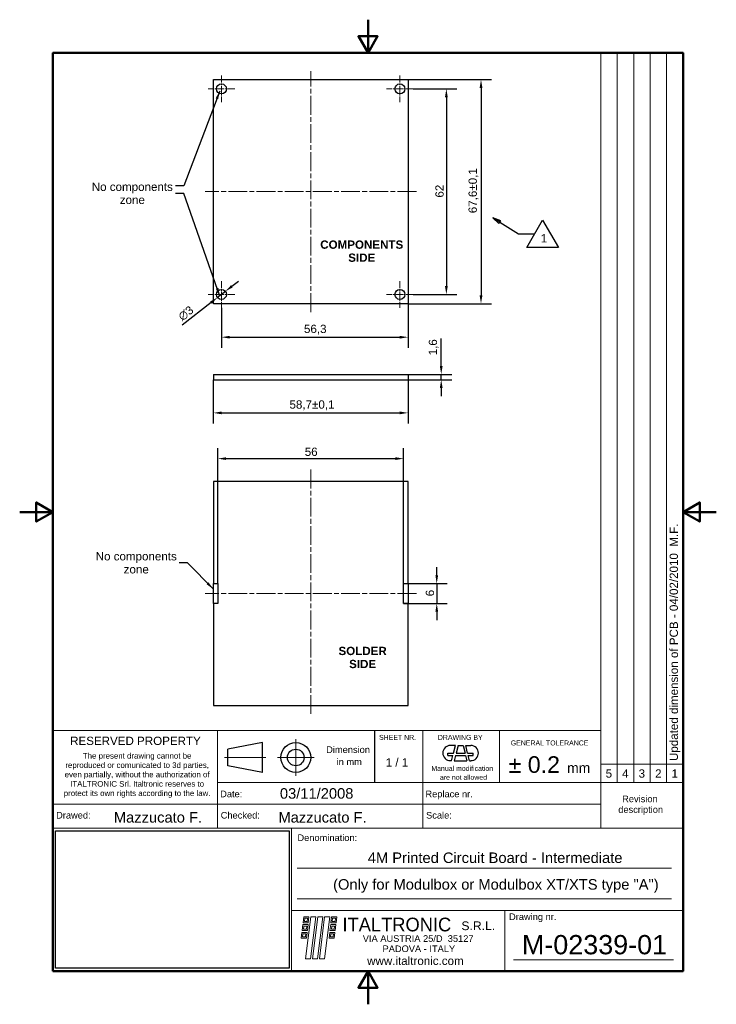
# Model space of a CAD drawing. Header units: millimetres. Extents: x 0 to 210, y 0 to 297.
import ezdxf
from ezdxf.enums import TextEntityAlignment as Align

# ---------------------------------------------------------------- set-up
doc = ezdxf.new("R2010")
doc.units = ezdxf.units.MM
doc.linetypes.add('CENTER', pattern=[50.8, 31.75, -6.35, 6.35, -6.35])
doc.linetypes.add('CHAIN', pattern=[0.3543, 0.2362, -0.0295, 0.0591, -0.0295])
doc.layers.get('0').update_dxf_attribs({"lineweight": 25})
for name, color, linetype, lineweight in [('AM_0', 7, 'Continuous', 30), ('AM_7', 4, 'CENTER', 15), ('Bordo_0', 7, 'Continuous', 50), ('Centro(ISO)', 137, 'Continuous', 18), ("Linea d'asse(ISO)", 137, 'Continuous', 18), ('Quote(ISO)', 7, 'Continuous', 25), ('Simboli(ISO)', 7, 'Continuous', 25), ('Spigoli visibili(ISO)', 176, 'Continuous', 25)]:
    doc.layers.add(name, color=color, linetype=linetype, lineweight=lineweight)
doc.styles.add('Corrente-ISO', font='ARIAL.TTF')
doc.styles.add('Gruppo1', font='ARIAL.TTF')
doc.styles.add('Gruppo2_70', font='txt')
doc.styles.add('Stile testo18', font='ARIAL.TTF')
doc.styles.add('Stile testo42', font='ARIAL.TTF')
doc.styles.add('Stile testo43', font='ARIAL.TTF')
doc.styles.add('Stile testo75', font='ARIAL.TTF')
doc.styles.add('Stile testo76', font='ARIAL.TTF')
doc.styles.add('Stile testo77', font='ARIAL.TTF')
doc.styles.add('Stile testo78', font='ARIAL.TTF')
doc.styles.add('Stile testo79', font='ARIAL.TTF')
doc.dimstyles.new('X.XXX', dxfattribs={"dimtxt": 2.5, "dimasz": 2.5, "dimexe": 3.175, "dimexo": 0, "dimgap": 0.762, "dimtad": 1, "dimrnd": 1e-08, "dimtxsty": 'Corrente-ISO', "dimcen": 0.09, "dimdle": 10, "dimclrd": 7, "dimclre": 7, "dimclrt": 7, "dimazin": 2, "dimtfac": 1, "dimtmove": 0, "dimatfit": 3, "dimfxl": 1, "dimtolj": 1, "dimlwd": 25, "dimlwe": 25, "dimarcsym": 0})
doc.dimstyles.new('X.XXX$7', dxfattribs={"dimtxt": 2.5, "dimasz": 2.5, "dimexe": 3.175, "dimexo": 0, "dimgap": 0.762, "dimtad": 1, "dimrnd": 1e-08, "dimtxsty": 'Corrente-ISO', "dimcen": 0.09, "dimdle": 10, "dimclrd": 7, "dimclre": 7, "dimclrt": 7, "dimazin": 2, "dimtfac": 1, "dimtmove": 0, "dimatfit": 3, "dimfxl": 1, "dimtolj": 1, "dimlwd": 25, "dimlwe": 25, "dimarcsym": 0})
picture_1 = doc.add_image_def('image1.bmp', size_in_pixel=(479, 282))

# ---------------------------------------------------------------- blocks, each defined once
blk = doc.blocks.new('Bordi Bordo di default')
at = {"layer": 'Bordo_0', "flags": 128}
for points in [[(105, 297), (105, 287), (102.11, 292), (107.89, 292), (105, 287)], [(10, 10), (10, 287), (200, 287), (200, 10), (10, 10)], [(0, 148.5), (10, 148.5), (5, 151.39), (5, 145.61), (10, 148.5)], [(210, 148.5), (200, 148.5), (205, 151.39), (205, 145.61), (200, 148.5)], [(105, 0), (105, 10), (102.11, 5), (107.89, 5), (105, 10)]]:
    blk.add_lwpolyline(points, dxfattribs=at)
blk = doc.blocks.new('Cartigli Italtronic')
at = {"layer": 'AM_0', "lineweight": 15}
for p, q in [((284.7, 286.16), (259.86, 286.16)), ((259.86, 66.12), (259.86, 286.16)), ((264.83, 66.12), (264.83, 286.16)), ((269.8, 66.12), (269.8, 286.16)), ((274.76, 66.12), (274.76, 286.16)), ((279.73, 66.12), (279.73, 286.16)), ((284.7, 286.16), (284.7, 9.16)), ((94.7, 66.12), (94.7, 81.71)), ((94.7, 81.71), (259.86, 81.71)), ((144.32, 66.12), (144.32, 81.71)), ((206.22, 66.12), (206.22, 81.71)), ((229.35, 66.12), (229.35, 81.71)), ((259.86, 71.64), (284.7, 71.64)), ((94.7, 9.16), (94.7, 66.12)), ((144.32, 66.12), (284.7, 66.12)), ((144.32, 52.32), (144.32, 66.12)), ((206.22, 52.32), (206.22, 66.12)), ((259.86, 52.32), (259.86, 66.12)), ((94.7, 59.5), (259.86, 59.5)), ((94.7, 52.32), (284.7, 52.32)), ((166.65, 9.16), (166.65, 52.32)), ((168.35, 40.18), (281.23, 40.18)), ((168.35, 30.95), (281.23, 30.95)), ((166.65, 27.44), (284.7, 27.44)), ((230.95, 9.16), (230.95, 27.44)), ((233.55, 12.53), (281.8, 12.53)), ((284.7, 9.16), (94.7, 9.16))]:
    blk.add_line(p, q, dxfattribs=at)
at = {"layer": 'AM_0'}
for p, q in [((191.62, 81.71), (191.62, 66.12)), ((157.93, 78.12), (147.42, 76.12)), ((157.93, 69.12), (157.93, 78.12)), ((147.42, 71.12), (147.42, 76.12)), ((157.93, 69.12), (147.42, 71.12))]:
    blk.add_line(p, q, dxfattribs=at)
at = {"layer": 'AM_0', "linetype": 'Continuous', "lineweight": 30}
for p, q in [((216.05, 77.26), (214.54, 77.26)), ((215.47, 74.96), (216.05, 77.26)), ((216.84, 77.26), (216.26, 74.96)), ((216.84, 77.26), (218.38, 77.26)), ((218.38, 77.26), (218.95, 74.96)), ((219.17, 77.26), (220.68, 77.26)), ((219.74, 74.96), (219.17, 77.26)), ((213.77, 74.19), (213.77, 74.96)), ((213.77, 74.96), (215.47, 74.96)), ((216.26, 74.96), (218.95, 74.96)), ((219.74, 74.96), (221.45, 74.96)), ((221.45, 74.19), (221.45, 74.96)), ((213.77, 74.19), (215.28, 74.19)), ((214.9, 72.65), (214.54, 72.65)), ((214.9, 72.65), (215.28, 74.19)), ((216.07, 74.19), (215.69, 72.65)), ((215.69, 72.65), (219.53, 72.65)), ((216.07, 74.19), (219.14, 74.19)), ((219.14, 74.19), (219.53, 72.65)), ((220.32, 72.65), (219.94, 74.19)), ((219.94, 74.19), (221.45, 74.19)), ((220.32, 72.65), (220.68, 72.65))]:
    blk.add_line(p, q, dxfattribs=at)
at = {"layer": 'AM_0', "color": 166, "lineweight": 5}
for p, q in [((170.12, 23.72), (170.34, 25.51)), ((170.34, 25.51), (171.91, 25.51)), ((170.54, 24.13), (170.65, 25.1)), ((170.54, 24.13), (171.38, 24.13)), ((170.65, 25.1), (171.5, 25.1)), ((170.83, 12.87), (172.44, 25.51)), ((171.38, 24.13), (171.5, 25.1)), ((171.7, 23.72), (171.91, 25.51)), ((172.41, 12.87), (174.01, 25.51)), ((172.44, 25.51), (174.01, 25.51)), ((172.93, 12.87), (174.53, 25.51)), ((174.5, 12.87), (176.11, 25.51)), ((174.53, 25.51), (176.11, 25.51)), ((175.03, 12.87), (176.63, 25.51)), ((176.6, 12.87), (178.2, 25.51)), ((176.63, 25.51), (178.2, 25.51)), ((178.52, 23.72), (178.73, 25.51)), ((178.73, 25.51), (180.3, 25.51)), ((178.93, 24.13), (179.04, 25.1)), ((178.93, 24.13), (179.78, 24.13)), ((179.04, 25.1), (179.89, 25.1)), ((179.78, 24.13), (179.89, 25.1)), ((180.09, 23.72), (180.3, 25.51)), ((169.57, 19.07), (169.79, 20.87)), ((169.79, 20.87), (171.36, 20.87)), ((169.85, 21.39), (170.06, 23.19)), ((169.85, 21.39), (171.42, 21.39)), ((170.06, 23.19), (171.63, 23.19)), ((170.12, 23.72), (171.7, 23.72)), ((170.26, 21.81), (170.37, 22.78)), ((170.26, 21.81), (171.11, 21.81)), ((170.37, 22.78), (171.22, 22.78)), ((171.11, 21.81), (171.22, 22.78)), ((171.15, 19.07), (171.36, 20.87)), ((171.42, 21.39), (171.63, 23.19)), ((177.96, 19.07), (178.18, 20.87)), ((178.18, 20.87), (179.75, 20.87)), ((178.24, 21.39), (178.45, 23.19)), ((178.24, 21.39), (179.81, 21.39)), ((178.45, 23.19), (180.03, 23.19)), ((178.52, 23.72), (180.09, 23.72)), ((178.65, 21.81), (178.77, 22.78)), ((178.65, 21.81), (179.5, 21.81)), ((178.77, 22.78), (179.61, 22.78)), ((179.5, 21.81), (179.61, 22.78)), ((179.54, 19.07), (179.75, 20.87)), ((179.81, 21.39), (180.03, 23.19)), ((169.57, 19.07), (171.15, 19.07)), ((169.98, 19.49), (170.1, 20.46)), ((169.98, 19.49), (170.83, 19.49)), ((170.1, 20.46), (170.95, 20.46)), ((170.83, 19.49), (170.95, 20.46)), ((177.96, 19.07), (179.54, 19.07)), ((178.38, 19.49), (178.49, 20.46)), ((178.38, 19.49), (179.22, 19.49)), ((178.49, 20.46), (179.34, 20.46)), ((179.22, 19.49), (179.34, 20.46)), ((170.83, 12.87), (172.41, 12.87)), ((172.93, 12.87), (174.5, 12.87)), ((175.03, 12.87), (176.6, 12.87))]:
    blk.add_line(p, q, dxfattribs=at)
at = {"layer": 'AM_0'}
for radius in [4.5, 2.5]:
    blk.add_circle((167.93, 73.62), radius, dxfattribs=at)
at = {"layer": 'AM_0', "linetype": 'Continuous', "lineweight": 30}
for centre, start, end in [((214.54, 74.96), 90, 270), ((220.68, 74.96), 270, 90)]:
    blk.add_arc(centre, 2.3, start, end, dxfattribs=at)
at = {"layer": 'AM_7', "color": 7}
for p, q in [((167.93, 68.12), (167.93, 79.12)), ((146.42, 73.62), (158.93, 73.62)), ((162.43, 73.62), (173.43, 73.62))]:
    blk.add_line(p, q, dxfattribs=at)
at = {"color": 5, "style": 'Stile testo43'}
for s, p in [('5', (261.35, 67.53)), ('4', (266.31, 67.53)), ('3', (271.28, 67.53)), ('2', (276.25, 67.53)), ('1', (281.22, 67.53))]:
    blk.add_text(s, height=2.5, dxfattribs=at).set_placement(p)
at = {"insert": (120.1, 74.98), "char_height": 1.7, "width": 44.3451, "attachment_point": 2, "line_spacing_factor": 0.996, "style": 'Gruppo1'}
blk.add_mtext('\\fArial|b0|i0;\\H1.7000;The present drawing cannot be reproduced or comunicated to 3d parties, even partially, without the authorization of \\PITALTRONIC Srl. Italtronic reserves to protect its own rights according to the law.', dxfattribs=at)
at = {"layer": 'AM_0'}
for s, height, style, p in [('SHEET NR.', 1.5, 'Stile testo76', (193.03, 78.93)), ('DRAWING BY', 1.5, 'Stile testo76', (210.76, 78.93)), ('RESERVED PROPERTY', 2.5, 'Stile testo43', (99.9, 77.39)), ('GENERAL TOLERANCE', 1.5, 'Stile testo76', (232.74, 77.25)), ('Dimension', 2, 'Stile testo42', (177.09, 74.98)), ('± 0.2', 5.004, 'Stile testo18', (232.08, 68.98)), ('in mm', 2, 'Stile testo42', (180.24, 71.33)), ('Manual modification', 1.5, 'Stile testo76', (208.8, 69.57)), ('are not allowed', 1.5, 'Stile testo76', (211.38, 66.88)), ('mm', 3, 'Stile testo77', (249.72, 68.98)), ('Date:', 2, 'Stile testo42', (145.13, 61.62)), ('Replace nr.', 2, 'Stile testo42', (207.01, 61.61)), ('Revision', 2, 'Stile testo42', (266.32, 60.13)), ('Drawed:', 2, 'Stile testo42', (95.68, 55.19)), ('Checked:', 2, 'Stile testo42', (145.3, 55.19)), ('Scale:', 2, 'Stile testo42', (207.21, 55.19)), ('description', 2, 'Stile testo42', (265.15, 56.91)), ('Denomination:', 2, 'Stile testo42', (168.43, 48.42)), ('ITALTRONIC', 4.125, 'Gruppo2_70', (182, 21.17)), ('S.R.L.', 2.625, 'Stile testo75', (217.86, 21.54)), ('Drawing nr.', 2, 'Stile testo42', (232.22, 24.59)), ('VIA AUSTRIA 25/D  35127', 2, 'Stile testo42', (188.13, 18)), ('PADOVA - ITALY', 2, 'Stile testo42', (194.08, 14.92))]:
    blk.add_text(s, height=height, dxfattribs=dict(at, style=style)).set_placement(p)
at = {"layer": 'AM_0', "style": 'Stile testo43'}
blk.add_text('1 / 1 ', height=2.5, dxfattribs=at).set_placement((198.91, 72.13), align=Align.MIDDLE_CENTER)
at = {"layer": 'AM_0', "color": 184, "style": 'Stile testo43'}
blk.add_text('www.italtronic.com', height=2.5, dxfattribs=at).set_placement((189.44, 11.03))
at = {"layer": 'AM_0'}
for tag, p, height, style in [('DATA_CREAZIONE_001', (163.14, 61.19), 3.17, 'Gruppo1'), ('PROGETTISTA_001', (113.09, 53.98), 3.17, 'Gruppo1'), ('VERIFICATO_DA_001', (162.71, 53.98), 3.17, 'Gruppo1'), ('DESCRIZIONE_001', (189.64, 41.79), 3.17, 'Gruppo1'), ('NUMERO_DI_MAGAZZINO_001', (179.18, 33.75), 3.17, 'Gruppo1'), ('NUMERO_PARTE_001', (236.1, 14.25), 5.81, 'Stile testo78')]:
    blk.add_attdef(tag, p, '', height=height, dxfattribs=dict(at, style=style))
for tag, style, p in [('Sostituisce', 'Gruppo1', (239.06, 64.32)), ('Scala', 'Stile testo79', (239.17, 57.11))]:
    blk.add_attdef(tag, text='', height=3.17, dxfattribs=dict(at, style=style)).set_placement(p, align=Align.TOP_CENTER)
image = blk.add_image(picture_1, insert=(95.51, 10.07), size_in_units=(70.38, 41.43))
image.dxf.flags = 7
blk = doc.blocks.new('*D8')
at = {"layer": 'Defpoints', "color": 0, "linetype": 'Continuous'}
for p in [(118.62, 276.13), (118.62, 214.13), (128.62, 214.13)]:
    blk.add_point(p, dxfattribs=at)
at = {"layer": 'Quote(ISO)', "color": 7, "linetype": 'Continuous', "lineweight": 25}
for p, q in [((118.62, 276.13), (131.8, 276.13)), ((128.62, 273.63), (128.62, 216.63)), ((118.62, 214.13), (131.8, 214.13))]:
    blk.add_line(p, q, dxfattribs=at)
at = {"layer": 'Quote(ISO)', "color": 7, "linetype": 'Continuous'}
for points in [[(128.21, 273.63), (129.04, 273.63), (128.62, 276.13)], [(128.21, 216.63), (129.04, 216.63), (128.62, 214.13)]]:
    blk.add_solid(points, dxfattribs=at)
at = {"layer": 'Quote(ISO)', "color": 7, "linetype": 'Continuous', "lineweight": 25, "insert": (125.31, 243.34), "char_height": 2.5, "attachment_point": 1, "rotation": 90, "style": 'Corrente-ISO'}
blk.add_mtext('\\A1;62', dxfattribs=at)
blk = doc.blocks.new('*D9')
at = {"layer": 'Defpoints', "color": 0, "linetype": 'Continuous'}
for p in [(117.07, 278.93), (117.07, 211.33), (139.07, 211.33)]:
    blk.add_point(p, dxfattribs=at)
at = {"layer": 'Quote(ISO)', "color": 7, "linetype": 'Continuous', "lineweight": 25}
for p, q in [((117.07, 278.93), (142.25, 278.93)), ((139.07, 276.43), (139.07, 213.83)), ((117.07, 211.33), (142.25, 211.33))]:
    blk.add_line(p, q, dxfattribs=at)
at = {"layer": 'Quote(ISO)', "color": 7, "linetype": 'Continuous'}
for points in [[(138.66, 276.43), (139.49, 276.43), (139.07, 278.93)], [(138.66, 213.83), (139.49, 213.83), (139.07, 211.33)]]:
    blk.add_solid(points, dxfattribs=at)
at = {"layer": 'Quote(ISO)', "color": 7, "linetype": 'Continuous', "lineweight": 25, "insert": (135.31, 238.63), "char_height": 2.5, "attachment_point": 1, "rotation": 90, "style": 'Corrente-ISO'}
blk.add_mtext('\\A1;67,6±0,1', dxfattribs=at)
blk = doc.blocks.new('*D10')
at = {"layer": 'Defpoints', "color": 0, "linetype": 'Continuous'}
for p in [(117.07, 211.33), (60.82, 210.13), (117.07, 201.23)]:
    blk.add_point(p, dxfattribs=at)
at = {"layer": 'Quote(ISO)', "color": 7, "linetype": 'Continuous', "lineweight": 25}
for p, q in [((117.07, 211.33), (117.07, 198.05)), ((60.82, 210.13), (60.82, 198.05)), ((63.32, 201.23), (114.57, 201.23))]:
    blk.add_line(p, q, dxfattribs=at)
at = {"layer": 'Quote(ISO)', "color": 7, "linetype": 'Continuous'}
for points in [[(63.32, 201.64), (63.32, 200.81), (60.82, 201.23)], [(114.57, 201.64), (114.57, 200.81), (117.07, 201.23)]]:
    blk.add_solid(points, dxfattribs=at)
at = {"layer": 'Quote(ISO)', "color": 7, "linetype": 'Continuous', "lineweight": 25, "insert": (85.7, 204.99), "char_height": 2.5, "attachment_point": 1, "style": 'Corrente-ISO'}
blk.add_mtext('\\A1;56,3', dxfattribs=at)
blk = doc.blocks.new('*D11')
at = {"layer": 'Defpoints', "color": 0, "linetype": 'Continuous'}
for p in [(58.37, 188.4), (117.07, 188.4), (117.07, 178.4)]:
    blk.add_point(p, dxfattribs=at)
at = {"layer": 'Quote(ISO)', "color": 7, "linetype": 'Continuous', "lineweight": 25}
for p, q in [((58.37, 188.4), (58.37, 175.23)), ((117.07, 188.4), (117.07, 175.23)), ((60.87, 178.4), (114.57, 178.4))]:
    blk.add_line(p, q, dxfattribs=at)
at = {"layer": 'Quote(ISO)', "color": 7, "linetype": 'Continuous'}
for points in [[(60.87, 178.82), (60.87, 177.98), (58.37, 178.4)], [(114.57, 178.82), (114.57, 177.98), (117.07, 178.4)]]:
    blk.add_solid(points, dxfattribs=at)
at = {"layer": 'Quote(ISO)', "color": 7, "linetype": 'Continuous', "lineweight": 25, "insert": (81.33, 182.17), "char_height": 2.5, "attachment_point": 1, "style": 'Corrente-ISO'}
blk.add_mtext('\\A1;58,7±0,1', dxfattribs=at)
blk = doc.blocks.new('*D12')
at = {"layer": 'Defpoints', "color": 0, "linetype": 'Continuous'}
for p in [(117.07, 190), (117.07, 188.4), (127.07, 190)]:
    blk.add_point(p, dxfattribs=at)
at = {"layer": 'Quote(ISO)', "color": 7, "linetype": 'Continuous', "lineweight": 25}
for p, q in [((127.07, 192.5), (127.07, 200.84)), ((117.07, 190), (130.25, 190)), ((117.07, 188.4), (130.25, 188.4)), ((127.07, 188.4), (127.07, 190)), ((127.07, 185.9), (127.07, 183.4))]:
    blk.add_line(p, q, dxfattribs=at)
at = {"layer": 'Quote(ISO)', "color": 7, "linetype": 'Continuous'}
for points in [[(126.66, 192.5), (127.49, 192.5), (127.07, 190)], [(126.66, 185.9), (127.49, 185.9), (127.07, 188.4)]]:
    blk.add_solid(points, dxfattribs=at)
at = {"layer": 'Quote(ISO)', "color": 7, "linetype": 'Continuous', "lineweight": 25, "insert": (123.31, 195.76), "char_height": 2.5, "attachment_point": 1, "rotation": 90, "style": 'Corrente-ISO'}
blk.add_mtext('\\A1;1,6', dxfattribs=at)
blk = doc.blocks.new('*D13')
at = {"layer": 'Defpoints', "color": 0, "linetype": 'Continuous'}
for p in [(115.72, 164.6), (59.72, 126.9), (115.72, 126.9)]:
    blk.add_point(p, dxfattribs=at)
at = {"layer": 'Quote(ISO)', "color": 7, "linetype": 'Continuous', "lineweight": 25}
for p, q in [((59.72, 126.9), (59.72, 167.78)), ((115.72, 126.9), (115.72, 167.78)), ((62.22, 164.6), (113.22, 164.6))]:
    blk.add_line(p, q, dxfattribs=at)
at = {"layer": 'Quote(ISO)', "color": 7, "linetype": 'Continuous'}
for points in [[(62.22, 165.02), (62.22, 164.19), (59.72, 164.6)], [(113.22, 165.02), (113.22, 164.19), (115.72, 164.6)]]:
    blk.add_solid(points, dxfattribs=at)
at = {"layer": 'Quote(ISO)', "color": 7, "linetype": 'Continuous', "lineweight": 25, "insert": (85.93, 167.92), "char_height": 2.5, "attachment_point": 1, "style": 'Corrente-ISO'}
blk.add_mtext('\\A1;56', dxfattribs=at)
blk = doc.blocks.new('*D14')
at = {"layer": 'Defpoints', "color": 0, "linetype": 'Continuous'}
for p in [(117.07, 126.9), (115.72, 120.9), (125.72, 120.9)]:
    blk.add_point(p, dxfattribs=at)
at = {"layer": 'Quote(ISO)', "color": 7, "linetype": 'Continuous', "lineweight": 25}
for p, q in [((125.72, 129.4), (125.72, 131.9)), ((117.07, 126.9), (128.9, 126.9)), ((125.72, 126.9), (125.72, 120.9)), ((115.72, 120.9), (128.9, 120.9)), ((125.72, 118.4), (125.72, 115.9))]:
    blk.add_line(p, q, dxfattribs=at)
at = {"layer": 'Quote(ISO)', "color": 7, "linetype": 'Continuous'}
for points in [[(125.31, 129.4), (126.14, 129.4), (125.72, 126.9)], [(125.31, 118.4), (126.14, 118.4), (125.72, 120.9)]]:
    blk.add_solid(points, dxfattribs=at)
at = {"layer": 'Quote(ISO)', "color": 7, "linetype": 'Continuous', "lineweight": 25, "insert": (122.41, 123.08), "char_height": 2.5, "attachment_point": 1, "rotation": 90, "style": 'Corrente-ISO'}
blk.add_mtext('\\A1;6', dxfattribs=at)
blk = doc.blocks.new('*D15')
at = {"layer": 'Defpoints', "color": 0, "linetype": 'Continuous'}
for p in [(62, 215.05), (59.64, 213.2)]:
    blk.add_point(p, dxfattribs=at)
at = {"layer": 'Quote(ISO)', "color": 7, "linetype": 'Continuous', "lineweight": 25}
for p, q in [((63.97, 216.59), (65.94, 218.14)), ((62, 215.05), (59.64, 213.2)), ((57.68, 211.66), (49, 204.86))]:
    blk.add_line(p, q, dxfattribs=at)
at = {"layer": 'Quote(ISO)', "color": 7, "linetype": 'Continuous'}
for points in [[(63.72, 216.92), (64.23, 216.27), (62, 215.05)], [(57.42, 211.99), (57.93, 211.33), (59.64, 213.2)]]:
    blk.add_solid(points, dxfattribs=at)
at = {"layer": 'Quote(ISO)', "color": 7, "linetype": 'Continuous', "lineweight": 25, "insert": (47.47, 208.04), "char_height": 2.5, "attachment_point": 1, "rotation": 38.0969, "style": 'Corrente-ISO'}
blk.add_mtext('\\A1;∅3', dxfattribs=at)
blk = doc.blocks.new('Contrassegno di revisione1')
at = {"layer": 'Simboli(ISO)', "color": 7, "linetype": 'Continuous', "lineweight": 25}
for p, q in [((144.75, 235.94), (142.63, 237.27)), ((145.01, 236.37), (142.63, 237.27)), ((142.63, 237.27), (144.48, 235.52)), ((144.48, 235.52), (145.01, 236.37)), ((144.75, 235.94), (150.35, 232.44)), ((150.35, 232.44), (155.23, 232.44))]:
    blk.add_line(p, q, dxfattribs=at)
at = {"layer": 'Simboli(ISO)'}
for p, q in [((152.85, 228.31), (157.62, 236.57)), ((157.62, 236.57), (162.39, 228.31)), ((162.39, 228.31), (152.85, 228.31))]:
    blk.add_line(p, q, dxfattribs=at)
at = {"layer": 'Simboli(ISO)', "color": 7, "linetype": 'Continuous', "lineweight": 25, "flags": 128}
blk.add_lwpolyline([(145.01, 236.37), (142.63, 237.27), (144.48, 235.52), (145.01, 236.37)], dxfattribs=at)
at = {"layer": 'Simboli(ISO)', "color": 7}
blk.add_solid([(145.01, 236.37), (142.63, 237.27), (144.48, 235.52), (145.01, 236.37)], dxfattribs=at)
at = {"layer": 'Simboli(ISO)', "color": 7, "insert": (157.05, 229.81), "char_height": 2.5, "attachment_point": 7, "style": 'Corrente-ISO'}
blk.add_mtext('1', dxfattribs=at)

msp = doc.modelspace()

# ---------------------------------------------------------------- linework, layer by layer
at = {"layer": 'Centro(ISO)', "linetype": 'CHAIN', "ltscale": 8.88956}
for p, q in [((60.824, 280.127), (60.824, 272.127)), ((114.624, 280.127), (114.624, 272.127)), ((64.824, 276.127), (56.824, 276.127)), ((118.624, 276.127), (110.624, 276.127)), ((60.824, 218.127), (60.824, 210.127)), ((114.624, 218.127), (114.624, 210.127)), ((64.824, 214.127), (56.824, 214.127)), ((118.624, 214.127), (110.624, 214.127))]:
    msp.add_line(p, q, dxfattribs=at)
at = {"layer": "Linea d'asse(ISO)", "linetype": 'CHAIN', "ltscale": 23.990969}
for p, q in [((87.724, 208.827), (87.724, 281.427)), ((119.574, 245.127), (55.874, 245.127)), ((87.724, 87.604), (87.724, 161.676)), ((119.574, 123.904), (55.874, 123.904))]:
    msp.add_line(p, q, dxfattribs=at)
at = {"layer": 'Spigoli visibili(ISO)'}
for p, q in [((58.374, 211.327), (58.374, 278.927)), ((58.374, 278.927), (117.074, 278.927)), ((117.074, 278.927), (117.074, 211.327)), ((117.074, 211.327), (58.374, 211.327)), ((58.374, 190), (117.074, 190)), ((58.374, 190), (58.374, 188.4)), ((58.374, 188.4), (117.074, 188.4)), ((117.074, 190), (117.074, 188.4)), ((117.074, 157.704), (58.374, 157.704)), ((58.374, 157.704), (58.374, 126.904)), ((117.074, 126.904), (117.074, 157.704)), ((58.374, 126.904), (59.724, 126.904)), ((58.374, 120.904), (58.374, 126.904)), ((59.724, 126.904), (59.724, 120.904)), ((115.724, 126.904), (117.074, 126.904)), ((115.724, 120.904), (115.724, 126.904)), ((117.074, 126.904), (117.074, 120.904)), ((59.724, 120.904), (58.374, 120.904)), ((58.374, 120.904), (58.374, 90.104)), ((117.074, 120.904), (115.724, 120.904)), ((117.074, 90.104), (117.074, 120.904)), ((58.374, 90.104), (117.074, 90.104))]:
    msp.add_line(p, q, dxfattribs=at)
for centre in [(60.824, 276.127), (114.624, 276.127), (60.824, 214.127), (114.624, 214.127)]:
    msp.add_circle(centre, 1.5, dxfattribs=at)

# ---------------------------------------------------------------- block references
msp.add_blockref('Bordi Bordo di default', (0, 0))
msp.add_blockref('Cartigli Italtronic', (-84.7, 0.836)).add_auto_attribs({'NUMERO_PARTE_001': 'M-02339-01', 'DATA_CREAZIONE_001': '03/11/2008', 'DESCRIZIONE_001': '4M Printed Circuit Board - Intermediate', 'VERIFICATO_DA_001': 'Mazzucato F.', 'PROGETTISTA_001': 'Mazzucato F.', 'NUMERO_DI_MAGAZZINO_001': '(Only for Modulbox or Modulbox XT/XTS type "A")'})
at = {"layer": 'Simboli(ISO)'}
msp.add_blockref('Contrassegno di revisione1', (0, 0), dxfattribs=at)

# ---------------------------------------------------------------- texts
at = {"layer": 'Simboli(ISO)', "color": 7, "char_height": 2.5, "attachment_point": 5, "line_spacing_factor": 0.944221, "style": 'Corrente-ISO'}
for s, insert, width in [('{No components\\Pzone}', (33.954, 244.613), 24.45884), ('{\\fArial|b1|i0;\\H2.5000;COMPONENTS \\PSIDE}', (103.116, 227.166), 26.008), ('{No components\\Pzone}', (35.131, 133.161), 24.45884), ('{\\fArial|b1|i0;\\H2.5000;SOLDER\\PSIDE}', (103.38, 104.602), 20.72052)]:
    msp.add_mtext(s, dxfattribs=dict(at, insert=insert, width=width))
at = {"layer": 'Simboli(ISO)', "color": 7, "insert": (45.285, 248.089), "char_height": 2.5, "attachment_point": 1, "style": 'Corrente-ISO'}
msp.add_mtext('{ }', dxfattribs=at)
at = {"layer": 'Simboli(ISO)', "color": 7, "insert": (195.939, 73.384), "char_height": 2.5, "width": 190.73503, "attachment_point": 1, "rotation": 90, "style": 'Corrente-ISO'}
msp.add_mtext('{Updated dimension of PCB - 04/02/2010  M.F.}', dxfattribs=at)

# ---------------------------------------------------------------- dimensions: what is measured, and where the dimension line sits
at = {"layer": 'Quote(ISO)', "color": 7, "linetype": 'Continuous', "lineweight": 25}
for base, p1, p2, angle, override, picture, middle in [((139.074, 211.327), (117.074, 278.927), (117.074, 211.327), 90, {"dimgap": 0.762, "dimdec": 2, "dimtol": 1, "dimlim": 0, "dimtp": 0.1, "dimtm": 0.1, "dimtdec": 2, "dimtofl": 0, "dimatfit": 1}, '*D9', (139.074, 245.027)), ((128.624, 214.127), (118.624, 276.127), (118.624, 214.127), 90, {"dimdec": 2, "dimtp": 0, "dimtm": 0, "dimtdec": 2, "dimtofl": 0, "dimatfit": 1}, '*D8', (128.624, 245.127)), ((117.074276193, 201.226923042), (60.824276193, 210.126923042), (117.074276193, 211.326923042), 180, {"dimdec": 1, "dimtp": 0, "dimtm": 0, "dimtdec": 2, "dimtofl": 0, "dimatfit": 1}, '*D10', (88.949276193, 201.226923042)), ((127.074, 190), (117.074, 188.4), (117.074, 190), 270, {"dimdec": 2, "dimtp": 0, "dimtm": 0, "dimtdec": 2, "dimtofl": 1, "dimatfit": 1}, '*D12', (127.074, 197.92)), ((117.074, 178.4), (58.374, 188.4), (117.074, 188.4), 180, {"dimgap": 0.762, "dimdec": 2, "dimtol": 1, "dimlim": 0, "dimtp": 0.1, "dimtm": 0.1, "dimtdec": 2, "dimtofl": 0, "dimatfit": 1}, '*D11', (87.724, 178.4)), ((115.724, 164.604), (59.724, 126.904), (115.724, 126.904), 180, {"dimdec": 2, "dimtp": 0, "dimtm": 0, "dimtdec": 2, "dimtofl": 0, "dimatfit": 1}, '*D13', (87.724, 164.604)), ((125.724, 120.904), (117.074, 126.904), (115.724, 120.904), 90, {"dimdec": 2, "dimtp": 0, "dimtm": 0, "dimtdec": 2, "dimtofl": 1, "dimatfit": 1}, '*D14', (125.724, 123.904))]:
    dim = msp.add_linear_dim(base=base, p1=p1, p2=p2, angle=angle, dimstyle='X.XXX', override=override, dxfattribs=at)
    dim.commit()
    dim.dimension.update_dxf_attribs({"geometry": picture, "text_midpoint": middle, "dimtype": 160})
dim = msp.add_diameter_dim_2p(p1=(62.005, 215.052), p2=(59.644, 213.201), dimstyle='X.XXX', override={"dimdec": 2, "dimlfac": 1, "dimtp": 0, "dimtm": 0, "dimtdec": 2, "dimatfit": 2}, dxfattribs=at)
dim.commit()
dim.dimension.update_dxf_attribs({"geometry": '*D15', "text_midpoint": (51.314, 206.67), "dimtype": 163})

# ---------------------------------------------------------------- leaders
at = {"layer": 'Simboli(ISO)', "color": 7, "linetype": 'Continuous', "lineweight": 25, "annotation_type": 0, "has_hookline": 1, "hookline_direction": 1}
for points, text_width in [([(60.315, 275.488), (49.516, 246.839), (47.016, 246.839)], 0.97), ([(60.35, 213.596), (49.446, 244.613), (46.946, 244.613)], 24.06), ([(58.374, 125.212), (50.622, 133.161), (48.122, 133.161)], 24.06)]:
    msp.add_leader(points, dimstyle='X.XXX$7', override={"dimtad": 0}, dxfattribs=dict(at, text_width=text_width))

doc.saveas('drawing.dxf')
